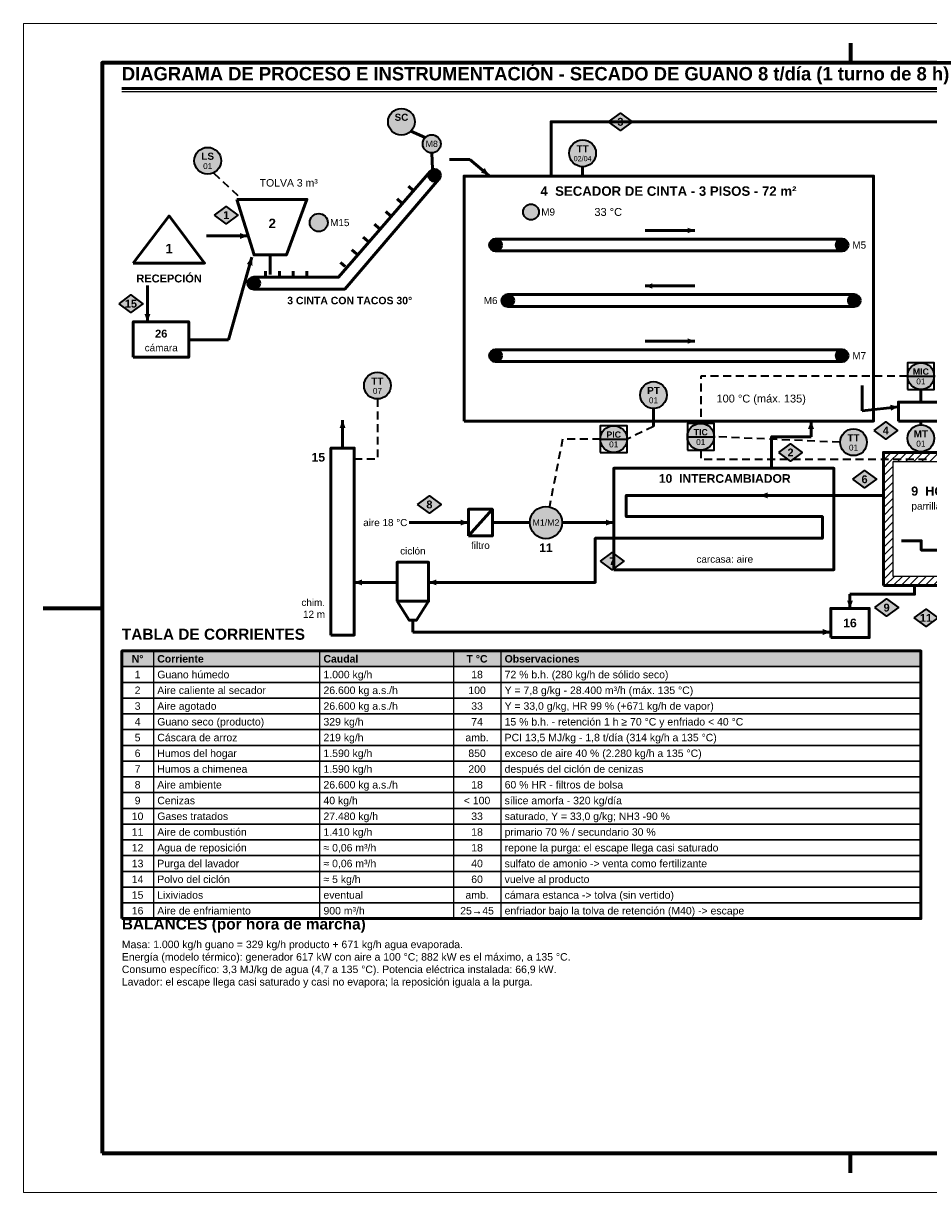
# Model space of a CAD drawing. Header units: millimetres. Extents: x 0 to 420, y 0 to 297.
# Tile 1 of 2: x 0 to 230, y 0 to 297. Entities that reach past the tile are written whole.
import ezdxf
from ezdxf.enums import TextEntityAlignment as Align

# ---------------------------------------------------------------- set-up
doc = ezdxf.new("R2010")
doc.units = ezdxf.units.MM
doc.header["$LTSCALE"] = 0.5
for name, color, linetype, lineweight in [('CONTORNO', 7, 'CONTINUOUS', 50), ('FINO', 7, 'CONTINUOUS', 25), ('HOJA', 8, 'CONTINUOUS', 13), ('RAYADO', 8, 'CONTINUOUS', 18), ('RECUADRO', 7, 'CONTINUOUS', 70), ('RELLENO', 9, 'CONTINUOUS', 13), ('TEXTO', 7, 'CONTINUOUS', 25)]:
    doc.layers.add(name, color=color, linetype=linetype, lineweight=lineweight)
doc.styles.add('NEGRITA', font='arialbd.ttf')
doc.styles.get("Standard").update_dxf_attribs({"font": 'arial.ttf'})

msp = doc.modelspace()

# ---------------------------------------------------------------- hatches: boundary and pattern name
at = {"layer": 'CONTORNO', "true_color": 0x8b5a2b}
for points in [[(118.2, 258.4), (117.15, 260.26), (116.18, 259.1)], [(57, 243), (55, 243.76), (55, 242.24)], [(170.5, 244.4), (168.7, 245.08), (168.7, 243.72)], [(157.9, 230.3), (159.7, 229.62), (159.7, 230.98)], [(170.5, 216.3), (168.7, 216.98), (168.7, 215.62)], [(222.2, 199.6), (220.13, 200.14), (220.29, 198.63)]]:
    msp.add_hatch(color=7, dxfattribs=at).paths.add_polyline_path(points)
at = {"layer": 'CONTORNO', "true_color": 0x1f96c8}
for points in [[(58, 237.6), (56.73, 235.88), (58.19, 235.47)], [(31.5, 221.2), (32.26, 223.2), (30.74, 223.2)], [(113, 170.2), (111, 170.96), (111, 169.44)], [(149.9, 170.2), (147.9, 170.96), (147.9, 169.44)]]:
    msp.add_hatch(color=7, dxfattribs=at).paths.add_polyline_path(points)
at = {"layer": 'CONTORNO', "true_color": 0x6e6e6e}
for points in [[(81.05, 196.2), (80.29, 194.2), (81.81, 194.2)], [(187, 177.1), (189, 176.34), (189, 177.86)], [(84, 155), (86, 154.24), (86, 155.76)], [(102.9, 155), (104.9, 154.24), (104.9, 155.76)]]:
    msp.add_hatch(color=7, dxfattribs=at).paths.add_polyline_path(points)
at = {"layer": 'CONTORNO', "true_color": 0xd62828}
msp.add_hatch(color=7, dxfattribs=at).paths.add_polyline_path([(200, 196), (199.24, 194), (200.76, 194)])
at = {"layer": 'CONTORNO', "true_color": 0x000000}
for points in [[(209.9, 148.4), (210.66, 150.4), (209.14, 150.4)], [(205, 142.4), (203, 143.16), (203, 141.64)]]:
    msp.add_hatch(color=7, dxfattribs=at).paths.add_polyline_path(points)
at = {"layer": 'RAYADO', "true_color": 0x000000}
h = msp.add_hatch(dxfattribs=at)
h.set_pattern_fill('ANSI31', scale=0.45)
h.paths.add_polyline_path([(218.4, 185.6), (248, 185.6), (248, 188), (218.4, 188)])
h = msp.add_hatch(dxfattribs=at)
h.set_pattern_fill('ANSI31', scale=0.45)
h.paths.add_polyline_path([(218.4, 156.6), (220.8, 156.6), (220.8, 185.6), (218.4, 185.6)])
h = msp.add_hatch(dxfattribs=at)
h.set_pattern_fill('ANSI31', scale=0.45)
h.paths.add_polyline_path([(218.4, 154.2), (248, 154.2), (248, 156.6), (218.4, 156.6)])
at = {"layer": 'RELLENO', "true_color": 0xffffff}
h = msp.add_hatch(color=7, dxfattribs=at)
edge = h.paths.add_edge_path()
edge.add_arc((96, 272), 3.4, 0, 360)
for points in [[(148.61, 272), (151.6, 274.21), (154.59, 272), (151.6, 269.79)], [(48.51, 248.3), (51.5, 250.51), (54.49, 248.3), (51.5, 246.09)], [(24.31, 225.8), (27.3, 228.01), (30.29, 225.8), (27.3, 223.59)], [(216.01, 193.6), (219, 195.81), (221.99, 193.6), (219, 191.39)], [(191.81, 188), (194.8, 190.21), (197.79, 188), (194.8, 185.79)], [(210.61, 181.2), (213.6, 183.41), (216.59, 181.2), (213.6, 178.99)], [(100.11, 174.8), (103.1, 177.01), (106.09, 174.8), (103.1, 172.59)], [(146.51, 160.4), (149.5, 162.61), (152.49, 160.4), (149.5, 158.19)], [(216.21, 148.6), (219.2, 150.81), (222.19, 148.6), (219.2, 146.39)], [(226.21, 146), (229.2, 148.21), (232.19, 146), (229.2, 143.79)]]:
    msp.add_hatch(color=7, dxfattribs=at).paths.add_polyline_path(points)
h = msp.add_hatch(color=7, dxfattribs=at)
edge = h.paths.add_edge_path()
edge.add_arc((103.7, 266.4), 2.3, 0, 360)
h = msp.add_hatch(color=7, dxfattribs=at)
edge = h.paths.add_edge_path()
edge.add_arc((142, 264), 3.4, 0, 360)
h = msp.add_hatch(color=7, dxfattribs=at)
edge = h.paths.add_edge_path()
edge.add_arc((46.8, 262.1), 3.4, 0, 360)
h = msp.add_hatch(color=7, dxfattribs=at)
edge = h.paths.add_edge_path()
edge.add_arc((104.4, 258.4), 1.5, 0, 360)
h = msp.add_hatch(color=7, dxfattribs=at)
edge = h.paths.add_edge_path()
edge.add_arc((128.9, 249.1), 2, 0, 360)
h = msp.add_hatch(color=7, dxfattribs=at)
edge = h.paths.add_edge_path()
edge.add_arc((75, 246.4), 2.3, 0, 360)
h = msp.add_hatch(color=7, dxfattribs=at)
edge = h.paths.add_edge_path()
edge.add_arc((119.9, 240.7), 1.5, 0, 360)
h = msp.add_hatch(color=7, dxfattribs=at)
edge = h.paths.add_edge_path()
edge.add_arc((207.9, 240.7), 1.5, 0, 360)
h = msp.add_hatch(color=7, dxfattribs=at)
edge = h.paths.add_edge_path()
edge.add_arc((58.5, 231), 1.5, 0, 360)
h = msp.add_hatch(color=7, dxfattribs=at)
edge = h.paths.add_edge_path()
edge.add_arc((123, 226.6), 1.5, 0, 360)
h = msp.add_hatch(color=7, dxfattribs=at)
edge = h.paths.add_edge_path()
edge.add_arc((211, 226.6), 1.5, 0, 360)
h = msp.add_hatch(color=7, dxfattribs=at)
edge = h.paths.add_edge_path()
edge.add_arc((119.9, 212.6), 1.5, 0, 360)
h = msp.add_hatch(color=7, dxfattribs=at)
edge = h.paths.add_edge_path()
edge.add_arc((207.9, 212.6), 1.5, 0, 360)
h = msp.add_hatch(color=7, dxfattribs=at)
edge = h.paths.add_edge_path()
edge.add_arc((89.9, 205), 3.4, 0, 360)
h = msp.add_hatch(color=7, dxfattribs=at)
edge = h.paths.add_edge_path()
edge.add_arc((227.9, 207.4), 3.4, 0, 360)
h = msp.add_hatch(color=7, dxfattribs=at)
edge = h.paths.add_edge_path()
edge.add_arc((160, 202.6), 3.4, 0, 360)
h = msp.add_hatch(color=7, dxfattribs=at)
edge = h.paths.add_edge_path()
edge.add_arc((149.9, 191.4), 3.4, 0, 360)
h = msp.add_hatch(color=7, dxfattribs=at)
edge = h.paths.add_edge_path()
edge.add_arc((172, 192), 3.4, 0, 360)
h = msp.add_hatch(color=7, dxfattribs=at)
edge = h.paths.add_edge_path()
edge.add_arc((210.8, 190.6), 3.4, 0, 360)
h = msp.add_hatch(color=7, dxfattribs=at)
edge = h.paths.add_edge_path()
edge.add_arc((227.9, 191.6), 3.4, 0, 360)
h = msp.add_hatch(color=7, dxfattribs=at)
edge = h.paths.add_edge_path()
edge.add_arc((132.7, 170.2), 4.1, 0, 360)
at = {"layer": 'RELLENO', "true_color": 0xe2e8ee}
msp.add_hatch(color=7, dxfattribs=at).paths.add_polyline_path([(25, 133.6), (227.9, 133.6), (227.9, 137.6), (25, 137.6)])

# ---------------------------------------------------------------- linework, layer by layer
at = {"layer": 'CONTORNO'}
for p, q in [((25, 280.5), (237.16, 280.5)), ((98.4, 269.6), (102, 268)), ((103.7, 264.1), (103.9, 260)), ((142, 260.6), (142, 258.2)), ((98.97, 254.56), (97.78, 255.63)), ((96.1, 251.34), (94.91, 252.4)), ((93.23, 248.12), (92.04, 249.18)), ((90.36, 244.89), (89.17, 245.96)), ((87.49, 241.67), (86.3, 242.73)), ((119.9, 242.2), (207.9, 242.2)), ((62.7, 238.2), (62.7, 233.2)), ((84.62, 238.44), (83.43, 239.51)), ((119.9, 239.2), (207.9, 239.2)), ((81.75, 235.22), (80.56, 236.29)), ((61.5, 232.5), (61.5, 234.1)), ((65, 232.5), (65, 234.1)), ((68.5, 232.5), (68.5, 234.1)), ((72, 232.5), (72, 234.1)), ((123, 228.1), (211, 228.1)), ((123, 225.1), (211, 225.1)), ((119.9, 214.1), (207.9, 214.1)), ((119.9, 211.1), (207.9, 211.1)), ((227.9, 204), (227.9, 200.8)), ((160, 199.2), (160, 194.6)), ((227.9, 195), (227.9, 196)), ((113, 166.8), (119.1, 173.6))]:
    msp.add_line(p, q, dxfattribs=at)
at = {"layer": 'CONTORNO', "lineweight": 50, "true_color": 0x8b5a2b}
for p, q in [((113.4, 262.4), (118.2, 258.4)), ((157.9, 244.4), (170.5, 244.4)), ((46.5, 243), (57, 243)), ((170.5, 230.3), (157.9, 230.3)), ((157.9, 216.3), (170.5, 216.3)), ((213, 198.6), (222.2, 199.6))]:
    msp.add_line(p, q, dxfattribs=at)
at = {"layer": 'CONTORNO', "lineweight": 35}
for p, q in [((48.3, 259), (49.76, 257.64)), ((50.64, 256.82), (52.11, 255.46)), ((52.99, 254.64), (54.45, 253.28)), ((55.33, 252.46), (55.5, 252.3)), ((173.3, 207.4), (172, 207.4)), ((172, 207.4), (172, 206.7)), ((172, 205.5), (172, 203.5)), ((176.5, 207.4), (174.5, 207.4)), ((179.7, 207.4), (177.7, 207.4)), ((182.9, 207.4), (180.9, 207.4)), ((186.1, 207.4), (184.1, 207.4)), ((189.3, 207.4), (187.3, 207.4)), ((192.5, 207.4), (190.5, 207.4)), ((195.7, 207.4), (193.7, 207.4)), ((198.9, 207.4), (196.9, 207.4)), ((202.1, 207.4), (200.1, 207.4)), ((205.3, 207.4), (203.3, 207.4)), ((208.5, 207.4), (206.5, 207.4)), ((211.7, 207.4), (209.7, 207.4)), ((214.9, 207.4), (212.9, 207.4)), ((218.1, 207.4), (216.1, 207.4)), ((221.3, 207.4), (219.3, 207.4)), ((224.5, 207.4), (222.5, 207.4)), ((224.5, 207.4), (231.3, 207.4)), ((172, 202.3), (172, 200.3)), ((89.9, 201.6), (89.9, 199.6)), ((172, 199.1), (172, 197.1)), ((89.9, 198.4), (89.9, 196.4)), ((89.9, 195.2), (89.9, 193.2)), ((157.11, 193.22), (155.31, 192.36)), ((160, 194.6), (158.2, 193.74)), ((172, 195.9), (172, 195.4)), ((89.9, 192), (89.9, 190)), ((136.9, 191.4), (136.52, 189.44)), ((140.1, 191.4), (138.1, 191.4)), ((143.3, 191.4), (141.3, 191.4)), ((146.5, 191.4), (144.5, 191.4)), ((146.5, 191.4), (153.3, 191.4)), ((154.22, 191.84), (153.3, 191.4)), ((168.6, 192), (175.4, 192)), ((175.43, 192), (175.4, 192)), ((178.63, 191.86), (176.63, 191.95)), ((181.82, 191.72), (179.83, 191.81)), ((185.02, 191.58), (183.02, 191.67)), ((188.22, 191.44), (186.22, 191.53)), ((191.42, 191.3), (189.42, 191.39)), ((194.61, 191.16), (192.61, 191.25)), ((197.81, 191.02), (195.81, 191.11)), ((201.01, 190.88), (199.01, 190.97)), ((204.2, 190.74), (202.2, 190.83)), ((207.4, 190.6), (205.4, 190.69)), ((89.9, 188.8), (89.9, 186.8)), ((136.29, 188.26), (135.91, 186.29)), ((172, 188.6), (172, 186.6)), ((86, 186.3), (84, 186.3)), ((89.2, 186.3), (87.2, 186.3)), ((135.69, 185.12), (135.31, 183.15)), ((172.9, 186.3), (174.9, 186.3)), ((176.1, 186.3), (178.1, 186.3)), ((179.3, 186.3), (181.3, 186.3)), ((182.5, 186.3), (184.5, 186.3)), ((185.7, 186.3), (187.7, 186.3)), ((188.9, 186.3), (190.9, 186.3)), ((192.1, 186.3), (194.1, 186.3)), ((195.3, 186.3), (197.3, 186.3)), ((198.5, 186.3), (200.5, 186.3)), ((201.7, 186.3), (203.7, 186.3)), ((204.9, 186.3), (206.9, 186.3)), ((208.1, 186.3), (210.1, 186.3)), ((211.3, 186.3), (213.3, 186.3)), ((214.5, 186.3), (216.5, 186.3)), ((217.7, 186.3), (219.7, 186.3)), ((220.9, 186.3), (222.9, 186.3)), ((224.1, 186.3), (226.1, 186.3)), ((227.3, 186.3), (229.3, 186.3)), ((135.08, 181.97), (134.7, 180.01)), ((134.47, 178.83), (134.1, 176.87)), ((133.87, 175.69), (133.6, 174.3))]:
    msp.add_line(p, q, dxfattribs=at)
at = {"layer": 'CONTORNO', "lineweight": 50, "true_color": 0x1f96c8}
for p, q in [((52.1, 216.6), (58, 237.6)), ((31.5, 230.4), (31.5, 221.2)), ((98, 170.2), (113, 170.2)), ((136.8, 170.2), (149.9, 170.2))]:
    msp.add_line(p, q, dxfattribs=at)
at = {"layer": 'CONTORNO', "lineweight": 50, "true_color": 0x6e6e6e}
for p, q in [((81.05, 189.1), (81.05, 196.2)), ((94.9, 155), (84, 155))]:
    msp.add_line(p, q, dxfattribs=at)
at = {"layer": 'CONTORNO', "lineweight": 50, "true_color": 0xd62828}
msp.add_line((200, 192), (200, 196), dxfattribs=at)
at = {"layer": 'CONTORNO', "true_color": 0x6e6e6e}
for p, q in [((190, 177.1), (187, 177.1)), ((104.5, 155), (102.9, 155))]:
    msp.add_line(p, q, dxfattribs=at)
at = {"layer": 'CONTORNO', "lineweight": 50, "true_color": 0x000000}
for p, q in [((209.9, 152), (209.9, 148.4)), ((98.9, 142.4), (205, 142.4))]:
    msp.add_line(p, q, dxfattribs=at)
at = {"layer": 'CONTORNO', "lineweight": 35}
for points in [[(148.61, 272), (151.6, 274.21), (154.59, 272), (151.6, 269.79)], [(48.51, 248.3), (51.5, 250.51), (54.49, 248.3), (51.5, 246.09)], [(24.31, 225.8), (27.3, 228.01), (30.29, 225.8), (27.3, 223.59)], [(224.5, 204), (231.3, 204), (231.3, 210.8), (224.5, 210.8)], [(146.5, 188), (153.3, 188), (153.3, 194.8), (146.5, 194.8)], [(168.6, 188.6), (175.4, 188.6), (175.4, 195.4), (168.6, 195.4)], [(216.01, 193.6), (219, 195.81), (221.99, 193.6), (219, 191.39)], [(191.81, 188), (194.8, 190.21), (197.79, 188), (194.8, 185.79)], [(210.61, 181.2), (213.6, 183.41), (216.59, 181.2), (213.6, 178.99)], [(100.11, 174.8), (103.1, 177.01), (106.09, 174.8), (103.1, 172.59)], [(146.51, 160.4), (149.5, 162.61), (152.49, 160.4), (149.5, 158.19)], [(216.21, 148.6), (219.2, 150.81), (222.19, 148.6), (219.2, 146.39)], [(226.21, 146), (229.2, 148.21), (232.19, 146), (229.2, 143.79)]]:
    msp.add_lwpolyline(points, close=True, dxfattribs=at)
at = {"layer": 'CONTORNO', "lineweight": 50, "true_color": 0x2e8b57}
msp.add_lwpolyline([(134, 258.2), (134, 272), (310, 272)], dxfattribs=at)
at = {"layer": 'CONTORNO', "lineweight": 50, "true_color": 0x8b5a2b}
for points in [[(108.2, 262.4), (113.4, 262.4)], [(213, 205), (213, 198.6)]]:
    msp.add_lwpolyline(points, dxfattribs=at)
at = {"layer": 'CONTORNO'}
for points in [[(58.5, 232.5), (80, 232.5), (103.28, 259.4)], [(58.5, 229.5), (81.6, 229.5), (105.52, 257.4)], [(223, 165.6), (228, 165.6), (228, 163.2), (232.6, 163.2), (232.6, 160.6), (237.6, 160.6), (237.6, 158.6), (242, 158.6)], [(94.9, 150.2), (98, 145.4), (99.8, 145.4), (102.9, 150.2)]]:
    msp.add_lwpolyline(points, dxfattribs=at)
for points in [[(111.9, 196), (215.9, 196), (215.9, 258.2), (111.9, 258.2)], [(54.2, 252.3), (72, 252.3), (66.8, 238.2), (58.6, 238.2)], [(27.9, 236.1), (46, 236.1), (37, 248.1)], [(27.9, 212.2), (42, 212.2), (42, 221.2), (27.9, 221.2)], [(222.2, 196), (244, 196), (244, 200.8), (222.2, 200.8)], [(78.1, 141.6), (84, 141.6), (84, 189.1), (78.1, 189.1)], [(149.9, 158.2), (205.8, 158.2), (205.8, 184), (149.9, 184)], [(113, 166.8), (119.1, 166.8), (119.1, 173.6), (113, 173.6)], [(94.9, 150.2), (102.9, 150.2), (102.9, 160.1), (94.9, 160.1)], [(205, 141), (214.8, 141), (214.8, 148.4), (205, 148.4)], [(25, 69.6), (227.9, 69.6), (227.9, 137.6), (25, 137.6)]]:
    msp.add_lwpolyline(points, close=True, dxfattribs=at)
at = {"layer": 'CONTORNO', "lineweight": 50, "true_color": 0x1f96c8}
for points in [[(42, 216.6), (52.1, 216.6)], [(119.1, 170.2), (128.6, 170.2)]]:
    msp.add_lwpolyline(points, dxfattribs=at)
at = {"layer": 'CONTORNO', "lineweight": 50, "true_color": 0xd62828}
msp.add_lwpolyline([(190, 184), (190, 192), (200, 192)], dxfattribs=at)
at = {"layer": 'CONTORNO', "lineweight": 50}
msp.add_lwpolyline([(218.4, 154.2), (248, 154.2), (248, 188), (218.4, 188)], close=True, dxfattribs=at)
at = {"layer": 'CONTORNO', "lineweight": 50, "true_color": 0x6e6e6e}
msp.add_lwpolyline([(218.4, 177.1), (153.1, 177.1), (153.1, 171.7), (202.9, 171.7), (202.9, 166.2), (145.2, 166.2), (145.2, 155), (103.4, 155)], dxfattribs=at)
at = {"layer": 'CONTORNO', "lineweight": 50, "true_color": 0x000000}
for points in [[(226.3, 154.2), (226.3, 152), (209.9, 152)], [(98.9, 145.4), (98.9, 142.4)]]:
    msp.add_lwpolyline(points, dxfattribs=at)
at = {"layer": 'CONTORNO', "lineweight": 35}
for centre, radius in [((96, 272), 3.4), ((103.7, 266.4), 2.3), ((142, 264), 3.4), ((46.8, 262.1), 3.4), ((128.9, 249.1), 2), ((75, 246.4), 2.3), ((89.9, 205), 3.4), ((227.9, 207.4), 3.4), ((160, 202.6), 3.4), ((149.9, 191.4), 3.4), ((172, 192), 3.4), ((210.8, 190.6), 3.4), ((227.9, 191.6), 3.4), ((132.7, 170.2), 4.1)]:
    msp.add_circle(centre, radius, dxfattribs=at)
at = {"layer": 'CONTORNO'}
for centre in [(104.4, 258.4), (119.9, 240.7), (207.9, 240.7), (58.5, 231), (123, 226.6), (211, 226.6), (119.9, 212.6), (207.9, 212.6)]:
    msp.add_circle(centre, 1.5, dxfattribs=at)
at = {"layer": 'FINO'}
for p, q in [((25, 279.7), (237.16, 279.7)), ((33, 137.6), (33, 69.6)), ((75.2, 137.6), (75.2, 69.6)), ((109.2, 137.6), (109.2, 69.6)), ((121.2, 137.6), (121.2, 69.6))]:
    msp.add_line(p, q, dxfattribs=at)
for points in [[(220.8, 156.6), (245.6, 156.6), (245.6, 185.6), (220.8, 185.6)], [(25, 133.6), (227.9, 133.6), (227.9, 137.6), (25, 137.6)], [(25, 129.6), (227.9, 129.6), (227.9, 133.6), (25, 133.6)], [(25, 125.6), (227.9, 125.6), (227.9, 129.6), (25, 129.6)], [(25, 121.6), (227.9, 121.6), (227.9, 125.6), (25, 125.6)], [(25, 117.6), (227.9, 117.6), (227.9, 121.6), (25, 121.6)], [(25, 113.6), (227.9, 113.6), (227.9, 117.6), (25, 117.6)], [(25, 109.6), (227.9, 109.6), (227.9, 113.6), (25, 113.6)], [(25, 105.6), (227.9, 105.6), (227.9, 109.6), (25, 109.6)], [(25, 101.6), (227.9, 101.6), (227.9, 105.6), (25, 105.6)], [(25, 97.6), (227.9, 97.6), (227.9, 101.6), (25, 101.6)], [(25, 93.6), (227.9, 93.6), (227.9, 97.6), (25, 97.6)], [(25, 89.6), (227.9, 89.6), (227.9, 93.6), (25, 93.6)], [(25, 85.6), (227.9, 85.6), (227.9, 89.6), (25, 89.6)], [(25, 81.6), (227.9, 81.6), (227.9, 85.6), (25, 85.6)], [(25, 77.6), (227.9, 77.6), (227.9, 81.6), (25, 81.6)], [(25, 73.6), (227.9, 73.6), (227.9, 77.6), (25, 77.6)], [(25, 69.6), (227.9, 69.6), (227.9, 73.6), (25, 73.6)]]:
    msp.add_lwpolyline(points, close=True, dxfattribs=at)
at = {"layer": 'HOJA'}
msp.add_lwpolyline([(0, 0), (420, 0), (420, 297), (0, 297)], close=True, dxfattribs=at)
at = {"layer": 'RECUADRO'}
for p, q in [((210, 292), (210, 287)), ((5, 148.5), (20, 148.5)), ((210, 5), (210, 10))]:
    msp.add_line(p, q, dxfattribs=at)
msp.add_lwpolyline([(20, 10), (410, 10), (410, 287), (20, 287)], close=True, dxfattribs=at)

# ---------------------------------------------------------------- texts
at = {"layer": 'TEXTO', "style": 'NEGRITA'}
for s, height, p in [('DIAGRAMA DE PROCESO E INSTRUMENTACIÓN - SECADO DE GUANO 8 t/día (1 turno de 8 h)', 3.4, (25, 281.5)), ('TABLA DE CORRIENTES', 2.8, (25, 139.6)), ('BALANCES (por hora de marcha)', 2.8, (25, 66))]:
    msp.add_text(s, height=height, dxfattribs=at).set_placement(p, align=Align.BOTTOM_LEFT)
for s, height, p in [('SC', 1.8, (96, 273.15)), ('3', 2, (151.6, 272)), ('TT', 1.8, (142, 265.15)), ('LS', 1.8, (46.8, 263.25)), ('4  SECADOR DE CINTA - 3 PISOS - 72 m²', 2.4, (163.8, 254.4)), ('1', 2, (51.5, 248.3)), ('2', 2.4, (63.2, 246.2)), ('1', 2.4, (37, 239.8)), ('RECEPCIÓN', 2, (37, 232.2)), ('15', 2, (27.3, 225.8)), ('26', 2, (35, 218.2)), ('MIC', 1.6, (227.9, 208.55)), ('TT', 1.8, (89.9, 206.15)), ('PT', 1.8, (160, 203.75)), ('PIC', 1.6, (149.9, 192.55)), ('TIC', 1.6, (172, 193.15)), ('4', 2, (219, 193.6)), ('MT', 1.8, (227.9, 192.75)), ('TT', 1.8, (210.8, 191.75)), ('2', 2, (194.8, 188)), ('10  INTERCAMBIADOR', 2.2, (178.1, 181.4)), ('6', 2, (213.6, 181.2)), ('9  HOGAR', 2.3, (233.2, 178.2)), ('8', 2, (103.1, 174.8)), ('11', 2.2, (132.7, 163.8)), ('7', 2, (149.5, 160.4)), ('9', 2, (219.2, 148.6)), ('16', 2.2, (209.9, 144.7)), ('11', 2, (229.2, 146)), ('N°', 1.9, (29, 135.6)), ('T °C', 1.9, (115.2, 135.6))]:
    msp.add_text(s, height=height, dxfattribs=at).set_placement(p, align=Align.MIDDLE_CENTER)
at = {"layer": 'TEXTO'}
for s, height, p in [('M8', 1.6, (103.7, 266.4)), ('01', 1.5, (46.8, 260.75)), ('02/04', 1.3, (142, 262.65)), ('cámara', 1.8, (35, 214.6)), ('01', 1.5, (227.9, 206.05)), ('07', 1.5, (89.9, 203.65)), ('01', 1.5, (160, 201.25)), ('01', 1.5, (149.9, 190.05)), ('01', 1.5, (172, 190.65)), ('01', 1.5, (227.9, 190.25)), ('01', 1.5, (210.8, 189.25)), ('parrilla 0,6 m²', 1.8, (233.2, 174.4)), ('M1/M2', 1.6, (132.7, 170.2)), ('ciclón', 1.8, (98.9, 163)), ('filtro', 1.8, (116.05, 164.4)), ('carcasa: aire', 1.8, (178.1, 160.9)), ('1', 1.9, (29, 131.6)), ('18', 1.9, (115.2, 131.6)), ('2', 1.9, (29, 127.6)), ('100', 1.9, (115.2, 127.6)), ('3', 1.9, (29, 123.6)), ('33', 1.9, (115.2, 123.6)), ('4', 1.9, (29, 119.6)), ('74', 1.9, (115.2, 119.6)), ('5', 1.9, (29, 115.6)), ('amb.', 1.9, (115.2, 115.6)), ('6', 1.9, (29, 111.6)), ('850', 1.9, (115.2, 111.6)), ('7', 1.9, (29, 107.6)), ('200', 1.9, (115.2, 107.6)), ('8', 1.9, (29, 103.6)), ('18', 1.9, (115.2, 103.6)), ('9', 1.9, (29, 99.6)), ('< 100', 1.9, (115.2, 99.6)), ('10', 1.9, (29, 95.6)), ('33', 1.9, (115.2, 95.6)), ('11', 1.9, (29, 91.6)), ('18', 1.9, (115.2, 91.6)), ('12', 1.9, (29, 87.6)), ('18', 1.9, (115.2, 87.6)), ('13', 1.9, (29, 83.6)), ('40', 1.9, (115.2, 83.6)), ('14', 1.9, (29, 79.6)), ('60', 1.9, (115.2, 79.6)), ('15', 1.9, (29, 75.6)), ('amb.', 1.9, (115.2, 75.6)), ('16', 1.9, (29, 71.6)), ('25→45', 1.9, (115.2, 71.6))]:
    msp.add_text(s, height=height, dxfattribs=at).set_placement(p, align=Align.MIDDLE_CENTER)
for s, height, p in [('TOLVA 3 m³', 1.9, (60, 256.5)), ('M9', 1.8, (131.5, 249.1)), ('33 °C', 2, (145, 249.1)), ('M15', 1.8, (77.9, 246.4)), ('M5', 1.8, (210.5, 240.7)), ('M7', 1.8, (210.5, 212.6)), ('100 °C (máx. 135)', 2, (176, 201.7)), ('Guano húmedo', 1.9, (34, 131.6)), ('1.000 kg/h', 1.9, (76.2, 131.6)), ('72 % b.h. (280 kg/h de sólido seco)', 1.9, (122.2, 131.6)), ('Aire caliente al secador', 1.9, (34, 127.6)), ('26.600 kg a.s./h', 1.9, (76.2, 127.6)), ('Y = 7,8 g/kg - 28.400 m³/h (máx. 135 °C)', 1.9, (122.2, 127.6)), ('Y = 33,0 g/kg, HR 99 % (+671 kg/h de vapor)', 1.9, (122.2, 123.6)), ('Aire agotado', 1.9, (34, 123.6)), ('26.600 kg a.s./h', 1.9, (76.2, 123.6)), ('Guano seco (producto)', 1.9, (34, 119.6)), ('329 kg/h', 1.9, (76.2, 119.6)), ('15 % b.h. - retención 1 h ≥ 70 °C y enfriado < 40 °C', 1.9, (122.2, 119.6)), ('Cáscara de arroz', 1.9, (34, 115.6)), ('219 kg/h', 1.9, (76.2, 115.6)), ('PCI 13,5 MJ/kg - 1,8 t/día (314 kg/h a 135 °C)', 1.9, (122.2, 115.6)), ('Humos del hogar', 1.9, (34, 111.6)), ('1.590 kg/h', 1.9, (76.2, 111.6)), ('exceso de aire 40 % (2.280 kg/h a 135 °C)', 1.9, (122.2, 111.6)), ('Humos a chimenea', 1.9, (34, 107.6)), ('1.590 kg/h', 1.9, (76.2, 107.6)), ('después del ciclón de cenizas', 1.9, (122.2, 107.6)), ('Aire ambiente', 1.9, (34, 103.6)), ('26.600 kg a.s./h', 1.9, (76.2, 103.6)), ('60 % HR - filtros de bolsa', 1.9, (122.2, 103.6)), ('Cenizas', 1.9, (34, 99.6)), ('40 kg/h', 1.9, (76.2, 99.6)), ('sílice amorfa - 320 kg/día', 1.9, (122.2, 99.6)), ('Gases tratados', 1.9, (34, 95.6)), ('27.480 kg/h', 1.9, (76.2, 95.6)), ('saturado, Y = 33,0 g/kg; NH3 -90 %', 1.9, (122.2, 95.6)), ('Aire de combustión', 1.9, (34, 91.6)), ('1.410 kg/h', 1.9, (76.2, 91.6)), ('primario 70 % / secundario 30 %', 1.9, (122.2, 91.6)), ('Agua de reposición', 1.9, (34, 87.6)), ('≈ 0,06 m³/h', 1.9, (76.2, 87.6)), ('repone la purga: el escape llega casi saturado', 1.9, (122.2, 87.6)), ('Purga del lavador', 1.9, (34, 83.6)), ('≈ 0,06 m³/h', 1.9, (76.2, 83.6)), ('sulfato de amonio -> venta como fertilizante', 1.9, (122.2, 83.6)), ('Polvo del ciclón', 1.9, (34, 79.6)), ('≈ 5 kg/h', 1.9, (76.2, 79.6)), ('vuelve al producto', 1.9, (122.2, 79.6)), ('Lixiviados', 1.9, (34, 75.6)), ('eventual', 1.9, (76.2, 75.6)), ('cámara estanca -> tolva (sin vertido)', 1.9, (122.2, 75.6)), ('Aire de enfriamiento', 1.9, (34, 71.6)), ('900 m³/h', 1.9, (76.2, 71.6)), ('enfriador bajo la tolva de retención (M40) -> escape', 1.9, (122.2, 71.6))]:
    msp.add_text(s, height=height, dxfattribs=at).set_placement(p, align=Align.MIDDLE_LEFT)
at = {"layer": 'TEXTO', "style": 'NEGRITA'}
for s, p in [('3 CINTA CON TACOS 30°', (67, 226.6)), ('Corriente', (34, 135.6)), ('Caudal', (76.2, 135.6)), ('Observaciones', (122.2, 135.6))]:
    msp.add_text(s, height=1.9, dxfattribs=at).set_placement(p, align=Align.MIDDLE_LEFT)
at = {"layer": 'TEXTO'}
for s, p in [('M6', (120.4, 226.6)), ('aire 18 °C', (97.5, 170.2))]:
    msp.add_text(s, height=1.8, dxfattribs=at).set_placement(p, align=Align.MIDDLE_RIGHT)
at = {"layer": 'TEXTO', "style": 'NEGRITA'}
msp.add_text('15', height=2.2, dxfattribs=at).set_placement((76.6, 186.8), align=Align.MIDDLE_RIGHT)
at = {"layer": 'TEXTO'}
for s, insert, char_height, attachment_point in [('chim.\\P12 m', (76.6, 146), 1.8, 9), ('Masa: 1.000 kg/h guano = 329 kg/h producto + 671 kg/h agua evaporada.\\PEnergía (modelo térmico): generador 617 kW con aire a 100 °C; 882 kW es el máximo, a 135 °C.\\PConsumo específico: 3,3 MJ/kg de agua (4,7 a 135 °C). Potencia eléctrica instalada: 66,9 kW.\\PLavador: el escape llega casi saturado y casi no evapora; la reposición iguala a la purga.', (25, 64), 1.9, 1)]:
    msp.add_mtext(s, dxfattribs=dict(at, insert=insert, char_height=char_height, attachment_point=attachment_point))

doc.saveas('drawing.dxf')
